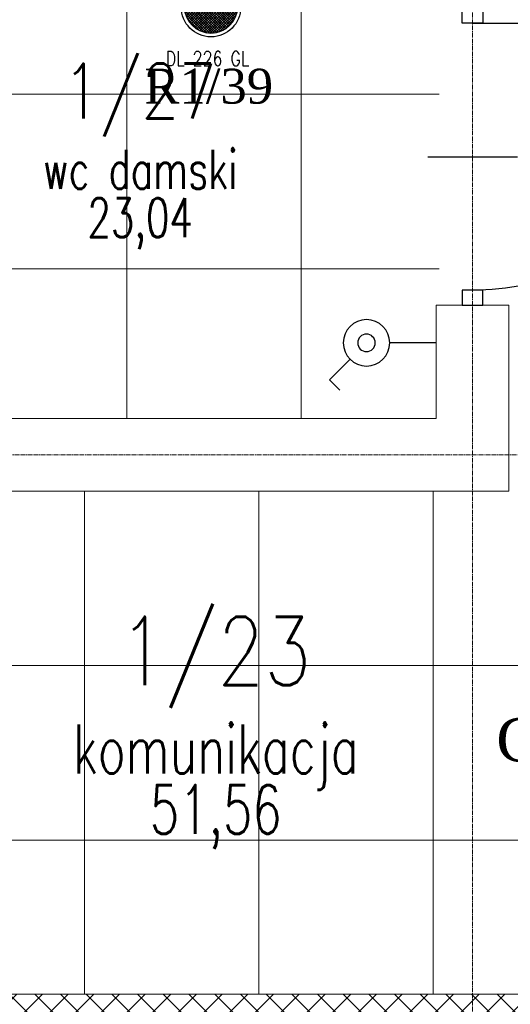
# Model space of a CAD drawing. Header units: centimetres. Extents: x 88729 to 133553, y -16225 to 14174.
# Tile 130 of 231: x 91633 to 91801, y -7050 to -6711. Entities that reach past the tile are written whole.
import ezdxf
from ezdxf.enums import TextEntityAlignment as Align

# ---------------------------------------------------------------- set-up
doc = ezdxf.new("R2010")
doc.units = ezdxf.units.CM
doc.linetypes.add('CENTER2', pattern=[1.125, 0.75, -0.125, 0.125, -0.125])
for name, color, linetype in [('A-OS', 252, 'CENTER2'), ('A-SCIANY', 252, 'Continuous'), ('A-SUFITY', 252, 'Continuous'), ('E_Istn', 170, 'Continuous'), ('E_opisy siły', 5, 'Continuous'), ('E_PODKLAD', 7, 'Continuous'), ('E_siła', 5, 'Continuous'), ('klinkier', 252, 'Continuous'), ('koncepcja', 252, 'Continuous'), ('R-MET-IWE', 252, 'Continuous'), ('R-MET-POM-OPIS', 252, 'Continuous'), ('R-MET-POM-OPIS-NR', 252, 'Continuous'), ('R-MET-POM-OPIS-POM', 252, 'Continuous'), ('S-DRZ-', 252, 'Continuous'), ('S-DRZ-O', 252, 'Continuous'), ('S-DRZ-SKRZYD', 252, 'Continuous'), ('S-DRZ-WEGAR', 252, 'Continuous')]:
    doc.layers.add(name, color=color, linetype=linetype)
doc.layers.add('A-SLUSARKA', color=252, linetype='Continuous', lineweight=13)
doc.layers.add('E_Istn_pozostaje', color=132, linetype='Continuous', lineweight=25)
doc.styles.add('MET_POM', font='simplex.shx')
doc.styles.add('MM_050', font='romans.shx', dxfattribs={"width": 0.8, "height": 16})
doc.styles.add('old', font='BOOKOS.TTF')
doc.styles.get("Standard").update_dxf_attribs({"font": 'txt.shx'})

# ---------------------------------------------------------------- blocks, each defined once
blk = doc.blocks.new('RLX_DL_226_GL')
at = {"ltscale": 0.1}
h = blk.add_hatch(dxfattribs=at)
h.set_pattern_fill('ANSI37', color=256, scale=5, style=0)
h.set_pattern_definition([(45, (0, 0), (-0.441942, 0.441942), []), (135, (0, 0), (-0.441942, -0.441942), [])])
h.paths.add_polyline_path([(-9.05, 0, 1), (9.05, 0, 1)])
h.paths.add_polyline_path([(-0.01, -0.03), (0.58, -0.03), (0.58, 0.13), (-0.01, 0.13)], flags=24)
for p, q in [((-0.2, 0), (0, 0)), ((0, -0.2), (0, 0.2)), ((0, 0), (0.2, 0))]:
    blk.add_line(p, q, dxfattribs=at)
for radius in [10.25, 9.05]:
    blk.add_circle((0, 0), radius, dxfattribs=at)
at = {"ltscale": 0.1, "insert": (-15.59, -15.23), "char_height": 5, "width": 37.6033, "attachment_point": 1, "style": 'MM_050'}
blk.add_mtext('DL 226 GL', dxfattribs=at)
at = {"ltscale": 0.1, "flags": 9}
blk.add_attdef('RLXLUM', (0, 0), '', height=0.1, dxfattribs=at)
blk = doc.blocks.new('E_łącznik jednobiegunowy_IP44')
at = {"linetype": 'Continuous', "ltscale": 0.5}
for p, q in [((5.66, 29.66), (12.73, 36.73)), ((16.26, 33.19), (12.73, 36.73)), ((0, 0), (0, 16))]:
    blk.add_line(p, q, dxfattribs=at)
for radius in [8, 3]:
    blk.add_circle((0, 24), radius, dxfattribs=at)
at = {"linetype": 'Continuous', "ltscale": 0.5, "style": 'old', "flags": 4}
blk.add_attdef('OBWÓD', (12.73, 36.73), '', height=12, dxfattribs=at)
blk = doc.blocks.new('E_opis siły')
at = {"layer": 'E_siła', "linetype": 'Continuous', "ltscale": 0.5, "style": 'old', "flags": 4}
blk.add_attdef('OBWÓD', (0, 0), '', height=12, dxfattribs=at)
blk = doc.blocks.new('D90-L-DL')
at = {"layer": 'S-DRZ-'}
blk.add_arc((-45, 0), 90, 270, 0, dxfattribs=at)
at = {"layer": 'S-DRZ-O'}
blk.add_line((0, 15.12), (0, -15.12), dxfattribs=at)
at = {"layer": 'S-DRZ-SKRZYD'}
blk.add_line((-45, 0), (-45, -90), dxfattribs=at)
at = {"layer": 'S-DRZ-WEGAR'}
for points in [[(-50, -3.5), (-45, -3.5), (-45, 3.5), (-50, 3.5)], [(45, 3.5), (50, 3.5), (50, -3.5), (45, -3.5)]]:
    blk.add_lwpolyline(points, close=True, dxfattribs=at)
blk = doc.blocks.new('A$C07123322')
at = {"layer": 'A-SLUSARKA', "xscale": 1.020000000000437, "yscale": 1.020000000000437, "zscale": 1.020000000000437, "rotation": 270}
blk.add_blockref('D90-L-DL', (40.58, -45.9), dxfattribs=at)
blk = doc.blocks.new('MPOM0239')
at = {"layer": 'R-MET-POM-OPIS', "style": 'MET_POM', "width": 0.7}
for tag, p in [('POS', (0, -0.225)), ('ARE', (0, -0.4898))]:
    blk.add_attdef(tag, text='', height=0.2, dxfattribs=at).set_placement(p, align=Align.CENTER)
at = {"layer": 'R-MET-POM-OPIS', "style": 'MET_POM', "width": 0.7, "flags": 1}
blk.add_attdef('UNI', (0.2464, -0.4898), '', height=0.2, dxfattribs=at)
at = {"layer": 'R-MET-POM-OPIS-NR', "style": 'MET_POM', "width": 0.8}
blk.add_attdef('NR', text='', height=0.2, dxfattribs=at).set_placement((-0.0028, 0.269), align=Align.CENTER)
at = {"layer": 'R-MET-POM-OPIS-POM', "style": 'MET_POM', "width": 0.7}
blk.add_attdef('POM', text='', height=0.2, dxfattribs=at).set_placement((0, 0.0223), align=Align.CENTER)
blk = doc.blocks.new('A$Ce817dbbb')
at = {"layer": 'klinkier', "lineweight": 9, "ltscale": 0.1}
h = blk.add_hatch(dxfattribs=at)
h.set_pattern_fill('ANSI37', color=252, scale=50, style=0)
h.set_pattern_definition([(45, (-34168.379, 15027.049), (-4.4194174, 4.4194174), []), (135, (-34168.379, 15027.049), (-4.4194174, -4.4194174), [])])
h.paths.add_polyline_path([(-153.4, -17512.02), (-153.4, -17519.02), (386.6, -17519.02), (386.6, -17512.02)])
h.paths.add_polyline_path([(386.6, -17512.02), (386.6, -17519.02), (509.1, -17519.02), (509.1, -17512.02)])
at = {"layer": 'A-OS', "color": 252, "lineweight": 9, "ltscale": 2}
for p, q in [((386.6, -17554.02), (386.6, -16367.78)), ((-2608.23, -17326.52), (3323.95, -17326.52))]:
    blk.add_line(p, q, dxfattribs=at)
at = {"layer": 'A-SCIANY', "color": 252, "lineweight": 9, "ltscale": 3}
for p, q in [((399.1, -17275.02), (374.1, -17275.02)), ((374.1, -17275.02), (374.1, -17314.02)), ((399.1, -17275.02), (399.1, -17339.02)), ((374.1, -17314.02), (39.1, -17314.02)), ((19.1, -17339.02), (399.1, -17339.02)), ((-165.9, -17512.02), (509.1, -17512.02))]:
    blk.add_line(p, q, dxfattribs=at)
at = {"layer": 'A-SUFITY', "lineweight": 0, "ltscale": 0.1}
for p, q in [((267.6, -17314.02), (267.6, -17091.02)), ((327.6, -17314.02), (327.6, -17091.02)), ((40.1, -17202.52), (375.1, -17202.52)), ((40.1, -17262.52), (375.1, -17262.52)), ((253.1, -17339.02), (253.1, -17512.02)), ((313.1, -17339.02), (313.1, -17512.02)), ((373.1, -17339.02), (373.1, -17512.02)), ((1000.1, -17399.02), (-346.9, -17399.02)), ((1000.1, -17459.02), (-346.9, -17459.02))]:
    blk.add_line(p, q, dxfattribs=at)
at = {"layer": 'koncepcja', "color": 252, "lineweight": 9, "xscale": -1}
blk.add_blockref('A$C07123322', (427.18, -17178.12), dxfattribs=at)
at = {"layer": 'R-MET-POM-OPIS', "color": 252, "lineweight": 9}
ref = blk.add_blockref('MPOM0239', (272.24, -17236.6), dxfattribs=dict(at, xscale=67.20000000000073, yscale=67.20000000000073, zscale=67.20000000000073))
ref.add_attrib('NR', '1/27', dxfattribs={"layer": 'R-MET-POM-OPIS-NR', "height": 18.816, "style": 'MET_POM', "width": 0.8}).set_placement((272.05, -17210.81), align=Align.CENTER)
ref.add_attrib('ARE', '23,04', dxfattribs={"height": 13.44, "style": 'MET_POM', "width": 0.7}).set_placement((272.24, -17251.72), align=Align.CENTER)
ref.add_attrib('POM', 'wc damski', dxfattribs={"layer": 'R-MET-POM-OPIS-POM', "height": 13.44, "style": 'MET_POM', "width": 0.7}).set_placement((272.24, -17235.1), align=Align.CENTER)
ref = blk.add_blockref('MPOM0239', (298.24, -17438), dxfattribs=dict(at, xscale=84, yscale=84, zscale=84))
ref.add_attrib('NR', '1/23', dxfattribs={"layer": 'R-MET-POM-OPIS-NR', "height": 23.52, "style": 'MET_POM', "width": 0.8}).set_placement((298, -17405.75), align=Align.CENTER)
ref.add_attrib('ARE', '51,56', dxfattribs={"height": 16.8, "style": 'MET_POM', "width": 0.7}).set_placement((298.24, -17456.9), align=Align.CENTER)
ref.add_attrib('POM', 'komunikacja', dxfattribs={"layer": 'R-MET-POM-OPIS-POM', "height": 16.8, "style": 'MET_POM', "width": 0.7}).set_placement((298.24, -17436.12), align=Align.CENTER)
at = {"layer": 'R-MET-IWE', "color": 252, "lineweight": 9, "width": 0.75}
for tag, rotation, p in [('0-', 90, (-1139.05, -4143.61)), ('0-', 90, (-1113.05, -4143.61)), ('0-', 90, (-1087.05, -4143.61)), ('2-', 90, (-796.05, -4143.61)), ('2-', 90, (-505.05, -4143.61)), ('0-', 90, (-480.05, -4143.61)), ('0-', 90, (-456.05, -4143.61)), ('2-', 90, (-166.05, -4143.61)), ('2-', 90, (-625.66, -4833.61)), ('2-', 90, (-599.66, -4833.61)), ('2-', 90, (-573.66, -4833.61)), ('0-', 180, (-2169.64, -4848.47)), ('0-', 180, (-2169.64, -4873.47)), ('0-', 180, (-2169.64, -4899.47)), ('-2', 90, (-1661.47, -4961.65)), ('-2', 90, (-1636.47, -4961.65)), ('0-', 270, (-1489.78, -4968.06)), ('0-', 270, (-1464.78, -4968.06)), ('0-', 270, (-1439.78, -4968.06)), ('0-', 270, (-1364.78, -4968.06)), ('0-', 270, (-1339.78, -4968.06)), ('0-', 270, (-1314.78, -4968.06)), ('0-', 270, (328.22, -4968.06)), ('0-', 270, (354.22, -4968.06)), ('0-', 270, (1256.22, -4968.06)), ('0-', 270, (1282.22, -4968.06)), ('0-', 90, (-513.05, -5496.61)), ('0-', 90, (-487.05, -5496.61)), ('K.S.-', 90, (-487.05, -5766.11)), ('0-', 90, (-513.05, -5766.11)), ('1-', 90, (-539.05, -6114.61)), ('0-', 90, (-513.05, -6114.61)), ('0-', 90, (-487.05, -6114.61)), ('0-', 90, (301.95, -6545.61)), ('0-', 90, (327.95, -6545.61)), ('0-', 90, (353.95, -6545.61)), ('0-', 90, (416.11, -6545.61)), ('0-', 90, (1255.95, -6545.61)), ('0-', 90, (1281.95, -6545.61)), ('1-', 90, (2382.95, -6845.61)), ('1-', 90, (2408.95, -6845.61)), ('1-', 90, (2434.95, -6845.61)), ('1-', 90, (2827.95, -6845.61)), ('1-', 90, (2853.95, -6845.61)), ('1-', 90, (2879.95, -6845.61)), ('<-2', 90, (-910.64, -10482.41)), ('2->', 90, (-718.15, -10854.38)), ('2->', 90, (-692.15, -10854.38)), ('2->', 90, (-744.15, -10870.8)), ('-0', 90, (-186.09, -12450.12)), ('1-', 90, (2264.47, -12866.38)), ('1-', 90, (2290.47, -12866.38)), ('1-', 90, (2316.47, -12866.38)), ('1-', 90, (2709.47, -12866.38)), ('1-', 90, (2735.47, -12866.38)), ('1-', 90, (2761.47, -12866.38)), ('<-KL', 90, (-700.01, -16780.91)), ('-0', 90, (-179.94, -18957.53)), ('0->', 90, (-1257.53, -23179.05)), ('0->', 90, (-1231.53, -23179.05)), ('0->', 90, (-1205.53, -23179.05)), ('0->', 90, (-600.53, -23179.05)), ('0->', 90, (-574.53, -23179.05)), ('0->', 90, (-1692.53, -24074.05)), ('0->', 90, (-1666.53, -24074.05)), ('0->', 90, (-1640.53, -24074.05)), ('0->', 90, (-1486.53, -24074.05)), ('0->', 90, (-1460.53, -24074.05)), ('0->', 90, (-1434.53, -24074.05)), ('<-0', 90, (-499.82, -24383.56)), ('<-0', 90, (-298.11, -24383.56)), ('<-0', 180, (-587.12, -25088.86)), ('<-0', 270, (-496.63, -25202.68)), ('<-0', 180, (-1353.25, -25419.36)), ('<-0', 180, (-1187.25, -25444.1)), ('<-0', 90, (-179.61, -25454.22)), ('<-0', 90, (-69.59, -26375.36)), ('<-0', 90, (-43.59, -26375.36))]:
    blk.add_attdef(tag, text='', height=17, rotation=rotation, dxfattribs=at).set_placement(p, align=Align.MIDDLE)
for tag, p in [('2-', (1424.81, -4179.2)), ('2-', (1424.81, -4205.2)), ('K.S.-', (-76.89, -4264.2)), ('KL-', (-613.13, -4292.18)), ('1-', (-613.13, -4312.18)), ('1-', (-613.13, -4332.18)), ('K.S.-', (1414.13, -4333.66)), ('0-', (-70.19, -4341.2)), ('0-', (469.81, -4341.2)), ('1-', (-613.13, -4352.18)), ('0-', (1424.81, -4361.2)), ('0-', (-70.19, -4367.2)), ('1-', (469.81, -4367.2)), ('0-', (1099.81, -4368.2)), ('2-', (1424.81, -4387.2)), ('1-', (-70.19, -4393.2)), ('1-', (469.81, -4393.2)), ('1-', (1099.81, -4394.2)), ('2-', (1424.81, -4413.2)), ('2-', (-70.19, -4419.2)), ('2-', (1099.81, -4420.2)), ('K.S.-', (-76.89, -4445.2)), ('2-', (469.81, -4444.2)), ('2-', (1099.81, -4446.2)), ('2-', (469.81, -4470.2)), ('2-', (-825.19, -4496.2)), ('2-', (-825.19, -4522.2)), ('2-', (-70.19, -4574.2)), ('2-', (-70.19, -4600.2)), ('K.S.-', (1089.13, -4600.66)), ('2-', (1099.81, -4653.2)), ('2-', (-70.19, -4669.2)), ('2-', (1099.81, -4679.2)), ('-1', (1806.78, -4690.78)), ('1-', (-70.19, -4695.2)), ('2-', (1099.81, -4705.2)), ('-1', (1806.78, -4716.3)), ('K.S.-', (-73.2, -4721.2)), ('-1', (1806.78, -4743.07)), ('FR-', (-70.19, -4747.2)), ('0-', (-1066.19, -6382.7)), ('0-', (-1066.19, -6408.7)), ('2-', (1729.81, -6586.2)), ('2-', (1729.81, -6612.2)), ('2-', (1729.81, -6638.2)), ('2-', (1729.81, -6664.2)), ('K.S.-', (469.81, -6788.2)), ('1-', (-962.19, -6915.2)), ('1-', (-460.19, -6923.2)), ('1-', (469.81, -6923.2)), ('2-', (1729.81, -6923.2)), ('1-', (-460.19, -6949.2)), ('1-', (469.81, -6949.2)), ('2-', (1729.81, -6949.2)), ('K.S.-', (2901.81, -6960.2)), ('2-', (1729.81, -6975.2)), ('2-', (1729.81, -7001.2)), ('2-', (-460.19, -7026.2)), ('0-', (469.81, -7026.2)), ('2-', (-460.19, -7052.2)), ('0-', (469.81, -7052.2)), ('2-', (-460.19, -7078.2)), ('2-', (469.81, -7078.2)), ('1-', (2901.81, -7088.2)), ('2-', (469.81, -7104.2)), ('1-', (2901.81, -7114.2)), ('0-', (1729.81, -7131.2)), ('2-', (-460.19, -7141.2)), ('0-', (1729.81, -7157.2)), ('2-', (-460.19, -7167.2)), ('2-', (469.81, -7181.2)), ('2-', (1729.81, -7183.2)), ('0-', (-460.19, -7193.2)), ('2-', (469.81, -7207.2)), ('2-', (1729.81, -7209.2)), ('K.S.-', (-470.87, -7217.66)), ('2-', (469.81, -7233.2)), ('2-', (1729.81, -7235.2)), ('1-', (-460.19, -7245.2)), ('2-', (469.81, -7259.2)), ('2-', (1729.81, -7261.2)), ('2-', (1729.81, -7287.2)), ('2-', (-460.19, -7297.2)), ('2->', (-943.67, -10542.97)), ('-1', (1688.29, -10711.55)), ('-1', (1688.29, -10737.55)), ('-1', (1688.29, -10763.55)), ('<-2', (1685.55, -12605.39)), ('2->', (1611.33, -12636.47)), ('2->', (1611.33, -12658.97)), ('2->', (1590.77, -12684.97)), ('K.S.-', (2783.33, -12980.97)), ('2->', (-578.67, -13046.97)), ('2->', (-578.67, -13072.97)), ('<-2', (-476.88, -13105.94)), ('1-', (2783.33, -13108.97)), ('1-', (2783.33, -13134.97)), ('<-1', (-610.79, -16857.83)), ('<-1', (-610.79, -16877.83)), ('<-1', (1688.29, -17218.96)), ('<-1', (1688.29, -17244.96)), ('<-1', (1688.29, -17270.96)), ('<-1', (-478.91, -18553.43)), ('<-0', (-2287.98, -23879.57)), ('<-0', (-2287.98, -23905.57)), ('<-0', (-2287.98, -23931.57)), ('<-0', (-343.08, -24738.18)), ('<-0', (-478.91, -25059.68))]:
    blk.add_attdef(tag, text='', height=17, dxfattribs=at).set_placement(p, align=Align.MIDDLE)

msp = doc.modelspace()

# ---------------------------------------------------------------- block references
at = {"layer": 'E_Istn'}
msp.add_blockref('RLX_DL_226_GL', (91698.48, -6707.13), dxfattribs=at)
at = {"layer": 'E_Istn_pozostaje', "xscale": -1, "rotation": 90}
msp.add_blockref('E_łącznik jednobiegunowy_IP44', (91775.98, -6822.63), dxfattribs=at)
at = {"layer": 'E_opisy siły', "linetype": 'Continuous'}
ref = msp.add_blockref('E_opis siły', (91735.97, -6740.34, -250), dxfattribs=dict(at, xscale=-1))
ref.add_attrib('OBWÓD', 'R1/39', (91675.54, -6740.34, -250), dxfattribs={"color": 3, "linetype": 'Continuous', "ltscale": 0.5, "height": 12, "style": 'old'})
at = {"layer": 'E_PODKLAD'}
msp.add_blockref('A$Ce817dbbb', (91401.87, 10465.39), dxfattribs=at)

# ---------------------------------------------------------------- texts
at = {"layer": 'E_Istn', "style": 'old'}
msp.add_text('G', height=15, dxfattribs=at).set_placement((91796.65, -6966.65, 350))

doc.saveas('drawing.dxf')
